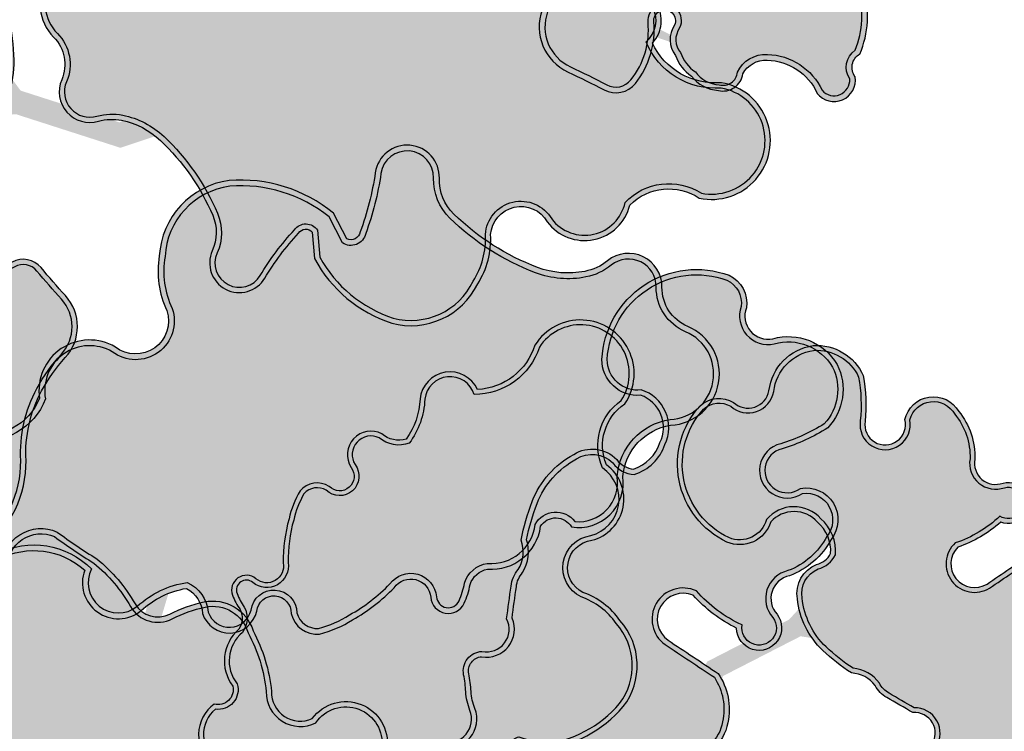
# Model space of a CAD drawing. Header units: metres. Extents: x 32353251 to 32353583, y 5707748 to 5708004.
# Tile 13 of 164: x 32353325 to 32353347, y 5707874 to 5707889. Entities that reach past the tile are written whole.
import ezdxf

# ---------------------------------------------------------------- set-up
doc = ezdxf.new("R2010")
doc.units = ezdxf.units.M
doc.header["$LTSCALE"] = 0.75
doc.layers.get('0').update_dxf_attribs({"linetype": 'CONTINUOUS'})
doc.layers.add('10414943$0$ST-Mischfläche-Sol', color=7, linetype='CONTINUOUS', lineweight=0, true_color=0x636466)
for name, color, linetype, transparency in [('10414944$0$PF-Krone', 33, 'CONTINUOUS', 0.7), ('10414944$0$PF-Krone_SOL', 70, 'CONTINUOUS', 0.7), ('10414944$0$ST-Baum', 7, 'CONTINUOUS', 0.7)]:
    doc.layers.add(name, color=color, linetype=linetype, transparency=transparency)
doc.layers.add('10414944$0$PF-Stamm', color=7, linetype='CONTINUOUS', true_color=0x5f5144, transparency=0.7)

# ---------------------------------------------------------------- blocks, each defined once
blk = doc.blocks.new('10414943')
at = {"layer": '10414943$0$ST-Mischfläche-Sol'}
h = blk.add_hatch(dxfattribs=at)
h.set_pattern_fill('AR-HBONE', color=256, scale=0.004200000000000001, angle=170)
h.set_pattern_definition([(215, (0, 0), (-0.1047920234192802, -0.594305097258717), [1.28016, -0.42672]), (305, (-0.3495483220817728, -0.2447563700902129), (-0.1047920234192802, -0.594305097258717), [1.28016, -0.42672])])
edge = h.paths.add_edge_path()
edge.add_line((32353333.40662897, 5707899.309915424), (32353335.23953668, 5707908.86230714))
edge.add_line((32353335.23953668, 5707908.86230714), (32353407.15213483, 5707895.033517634))
edge.add_line((32353407.15213483, 5707895.033517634), (32353413.70600617, 5707897.337334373))
edge.add_line((32353413.70600617, 5707897.337334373), (32353481.81771595, 5707884.239451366))
edge.add_line((32353481.81771595, 5707884.239451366), (32353497.17578959, 5707881.286091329))
edge.add_line((32353497.17578959, 5707881.286091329), (32353499.70410517, 5707880.188862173))
edge.add_line((32353499.70410517, 5707880.188862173), (32353502.93879142, 5707877.835765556))
edge.add_line((32353502.93879142, 5707877.835765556), (32353505.46710699, 5707876.738536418))
edge.add_line((32353505.46710699, 5707876.738536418), (32353517.00528605, 5707874.519743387))
edge.add_line((32353517.00528605, 5707874.519743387), (32353517.64528354, 5707870.615040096))
edge.add_line((32353517.64528354, 5707870.615040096), (32353516.66317853, 5707870.803281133))
edge.add_line((32353516.66317853, 5707870.803281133), (32353515.43959015, 5707864.419483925))
edge.add_line((32353515.43959015, 5707864.419483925), (32353479.3370171, 5707871.339302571))
edge.add_line((32353479.3370171, 5707871.339302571), (32353468.35948901, 5707873.443239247))
edge.add_line((32353468.35948901, 5707873.443239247), (32353468.77868284, 5707869.425097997))
edge.add_arc((32353471.76248924, 5707869.736384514), 2.999999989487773, 185.9558547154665, 259.1498142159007)
edge.add_line((32353471.19776434, 5707866.790016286), (32353499.61213671, 5707861.343886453))
edge.add_line((32353499.61213671, 5707861.343886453), (32353497.73579177, 5707858.394363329))
edge.add_line((32353497.73579177, 5707858.394363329), (32353462.93906161, 5707865.063787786))
edge.add_arc((32353461.80961179, 5707859.171051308), 6.000000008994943, 79.14981411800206, 96.13718403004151)
edge.add_line((32353461.16815564, 5707865.136663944), (32353452.41027603, 5707864.194967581))
edge.add_arc((32353451.76881989, 5707870.160580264), 6.000000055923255, 259.1148991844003, 276.1371839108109, ccw=False)
edge.add_line((32353450.63577935, 5707864.268533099), (32353424.34096185, 5707869.325025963))
edge.add_arc((32353425.47400239, 5707875.217073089), 6.000000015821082, 242.0482743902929, 259.11489914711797, ccw=False)
edge.add_line((32353422.66163756, 5707869.917016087), (32353415.00045884, 5707873.982260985))
edge.add_arc((32353412.18809399, 5707868.682203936), 6.000000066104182, 62.04827444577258, 79.14966234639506)
edge.add_line((32353413.31755943, 5707874.57493748), (32353366.06709948, 5707883.631474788))
edge.add_line((32353366.06709948, 5707883.631474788), (32353365.05980216, 5707886.869526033))
edge.add_line((32353365.05980216, 5707886.869526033), (32353331.24648768, 5707893.372754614))
edge.add_line((32353331.24648768, 5707893.372754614), (32353331.86067788, 5707896.566215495))
edge.add_line((32353331.86067788, 5707896.566215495), (32353338.35621561, 5707895.320690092))
edge.add_line((32353338.35621561, 5707895.320690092), (32353340.49133033, 5707897.947528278))
edge.add_line((32353340.49133033, 5707897.947528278), (32353344.41330834, 5707897.200255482))
edge.add_line((32353344.41330834, 5707897.200255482), (32353345.42794297, 5707893.960800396))
edge.add_line((32353345.42794297, 5707893.960800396), (32353351.00902221, 5707892.887558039))
edge.add_line((32353351.00902221, 5707892.887558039), (32353351.57440783, 5707895.827681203))
edge.add_line((32353351.57440783, 5707895.827681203), (32353371.21685639, 5707892.062795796))
edge.add_line((32353371.21685639, 5707892.062795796), (32353370.64816001, 5707889.105456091))
edge.add_line((32353370.64816001, 5707889.105456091), (32353371.65443974, 5707885.869704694))
edge.add_line((32353371.65443974, 5707885.869704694), (32353406.65189732, 5707879.161711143))
edge.add_arc((32353407.21642529, 5707882.109643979), 3.001499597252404, 259.1591284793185, 333.4809509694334)
edge.add_line((32353409.90212501, 5707880.769488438), (32353411.74908589, 5707884.293947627))
edge.add_line((32353411.74908589, 5707884.293947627), (32353333.40662897, 5707899.309915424))
blk = doc.blocks.new('10414944$0$PF-BAUM_12')
at = {"layer": '10414944$0$PF-Krone_SOL', "transparency": 33554457}
h = blk.add_hatch(color=256, dxfattribs=at)
h.dxf.hatch_style = 1
h.set_gradient(color1=(88, 186, 72), color2=(175, 217, 170), tint=1, name='INVSPHERICAL')
edge = h.paths.add_edge_path()
edge.add_arc((-1.275830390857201, 1.399382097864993), 0.5409778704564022, 250.2469540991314, 303.4279495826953)
edge.add_arc((-0.5984433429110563, 0.4187938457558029), 0.6510505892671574, 94.36910483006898, 125.6408546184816, ccw=False)
edge.add_arc((-0.587127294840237, 0.2706846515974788), 0.7995914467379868, 79.90603873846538, 94.36910483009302, ccw=False)
edge.add_arc((-0.4073649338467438, 1.280481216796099), 0.2260808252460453, 259.9060387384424, 345.036763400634)
edge.add_arc((3.355624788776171, 0.2747785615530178), 3.668983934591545, 162.1844054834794, 165.0367634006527, ccw=False)
edge.add_arc((-0.2456361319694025, 1.432098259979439), 0.1136697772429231, 342.1844054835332, 421.4180956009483)
edge.add_arc((-0.3771698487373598, 1.19066696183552), 0.3886064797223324, 61.41809560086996, 105.4179101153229)
edge.add_arc((-0.4936066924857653, 1.612872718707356), 0.04936068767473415, 76.8677145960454, 285.41791011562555, ccw=False)
edge.add_arc((-0.4341673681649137, 1.767018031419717), 0.1165230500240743, 245.5522695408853, 317.881899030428)
edge.add_arc((-0.4413423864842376, 1.854276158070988), 0.1900562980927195, 299.5067279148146, 335.7073154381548)
edge.add_arc((-0.3904004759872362, 1.888891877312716), 0.1663692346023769, 317.3095623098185, 366.5168461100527)
edge.add_arc((-0.3153293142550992, 1.913845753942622), 0.09042715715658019, 356.149970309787, 452.3298293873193)
edge.add_arc((-0.2836797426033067, 2.114347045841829), 0.115674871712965, 186.3954916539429, 252.218544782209, ccw=False)
edge.add_arc((-0.1459217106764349, 2.139917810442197), 0.2556222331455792, 124.29676579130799, 188.6524407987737, ccw=False)
edge.add_arc((-0.3624160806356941, 2.415849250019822), 0.09717537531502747, 318.212910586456, 468.939619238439)
edge.add_arc((-0.4454785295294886, 2.554862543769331), 0.06980565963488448, 219.6884793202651, 317.5680266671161, ccw=False)
edge.add_arc((-0.5986654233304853, 2.082493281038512), 0.439202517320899, 76.91022463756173, 116.5449462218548)
edge.add_arc((-1.495104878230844, 4.557210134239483), 2.19639944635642, 281.76109639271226, 288.5889336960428, ccw=False)
edge.add_arc((-1.011380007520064, 0.8577594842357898), 1.549581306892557, 91.33232178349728, 98.00209096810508)
edge.add_arc((-1.110200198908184, 1.690989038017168), 0.7109395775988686, 99.46380088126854, 131.7621549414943)
edge.add_arc((-1.477296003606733, 2.155428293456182), 0.1251505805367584, 148.2467478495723, 256.0758048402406)
edge.add_arc((-1.523772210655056, 1.967966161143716), 0.06798690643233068, -114.95558517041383, 76.07580484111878, ccw=False)
edge.add_arc((-1.636922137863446, 1.724823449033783), 0.2001945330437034, 65.04441483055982, 122.1083113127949)
edge.add_arc((-1.789896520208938, 1.968606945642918), 0.08761018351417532, 221.6313549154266, 302.10831131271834, ccw=False)
edge.add_arc((-1.960268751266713, 1.817176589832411), 0.1403324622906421, 41.63135491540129, 166.8647619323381)
edge.add_arc((-2.344888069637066, 1.951900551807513), 0.2684363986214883, 321.9494812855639, 337.47522959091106, ccw=False)
edge.add_line((-2.1335031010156, 1.78644815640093), (-2.24070044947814, 1.672145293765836))
edge.add_arc((-2.050168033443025, 1.55746642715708), 0.2223822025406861, 148.9568377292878, 261.8330409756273)
edge.add_arc((-2.014945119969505, 1.023902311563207), 0.3204793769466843, 78.77175414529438, 102.03339601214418, ccw=False)
edge.add_arc((0.8411733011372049, 15.41112581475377), 14.34749978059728, 258.7717541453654, 259.659480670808)
edge.add_arc((-1.756767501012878, 1.172825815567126), 0.1258717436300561, 30.356045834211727, 79.65948067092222, ccw=False)
edge.add_arc((-1.887098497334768, 1.096495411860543), 0.2769098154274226, -0.4934409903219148, 30.356045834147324, ccw=False)
edge.add_arc((-1.360198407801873, 1.091957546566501), 0.2500098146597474, 179.5065590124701, 221.3188039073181)
edge.add_line((-1.547967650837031, 0.9268890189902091), (-1.458662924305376, 0.8902364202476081))
edge = h.paths.add_edge_path()
edge.add_arc((-2.059481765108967, -1.084874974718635), 0.2169261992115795, 117.743017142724, 251.4279173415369, ccw=False)
edge.add_arc((-2.253533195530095, -0.7960594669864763), 0.1343037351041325, 313.8670810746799, 413.8728587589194)
edge.add_arc((-1.138115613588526, 0.5381594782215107), 1.605061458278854, 221.5239991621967, 229.7889853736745, ccw=False)
edge.add_arc((-2.284347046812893, -0.4136953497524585), 0.1251460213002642, 108.7980098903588, 243.7028881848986, ccw=False)
edge.add_arc((-2.265693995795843, -0.1709504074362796), 0.1375594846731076, 244.6114760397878, 299.8242441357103)
edge.add_arc((-2.492195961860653, 0.2241565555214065), 0.5929852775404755, 299.8242441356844, 314.8751988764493)
edge.add_arc((-2.363394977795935, 0.09479323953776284), 0.4104351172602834, 314.8751988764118, 336.5606790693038)
edge.add_arc((-2.060380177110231, -0.1191084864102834), 0.08929884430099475, 34.5470326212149, 142.2333231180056)
edge.add_arc((-2.250865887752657, -0.01744387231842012), 0.1287676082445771, 205.9400492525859, 338.60503773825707, ccw=False)
edge.add_arc((-1.108164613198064, 0.8263883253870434), 1.547287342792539, 211.5442282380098, 215.5748454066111, ccw=False)
edge.add_arc((-2.164689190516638, 0.135857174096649), 0.2878534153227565, 123.29343593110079, 204.4063149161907, ccw=False)
edge.add_arc((-2.467457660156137, 0.6266363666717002), 0.2890336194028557, 300.0552099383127, 335.4000582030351)
edge.add_arc((-2.130212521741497, 0.4722339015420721), 0.0818766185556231, 58.400233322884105, 155.4000582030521, ccw=False)
edge.add_arc((-2.045506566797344, 0.6099227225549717), 0.07978138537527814, 238.4002333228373, 306.4203699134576)
edge.add_arc((-2.216338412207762, 0.8414610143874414), 0.3675199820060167, 306.4203699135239, 341.4929146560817)
edge.add_arc((-1.788351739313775, 0.6981998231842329), 0.0838073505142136, 72.42881272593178, 161.4929146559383, ccw=False)
edge.add_arc((-1.597036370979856, 1.302356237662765), 0.5499169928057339, 252.4288127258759, 281.6379014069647)
edge.add_arc((-1.383265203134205, 0.6006349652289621), 0.1928224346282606, 8.247918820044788, 122.2309709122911, ccw=False)
edge.add_arc((1.431251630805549, 0.4423670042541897), 2.630268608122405, 175.9464692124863, 181.0703957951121)
edge.add_arc((-2.00401799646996, 0.487025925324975), 0.8109027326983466, 332.6061259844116, 353.35791097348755, ccw=False)
edge.add_arc((-1.169561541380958, 0.05459796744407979), 0.1289438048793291, 152.6061259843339, 239.8128226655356)
edge.add_arc((-1.570920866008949, -0.6353615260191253), 0.6692625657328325, 44.463168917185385, 59.81282266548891, ccw=False)
edge.add_arc((-1.241688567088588, -0.3122416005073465), 0.207959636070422, -40.16628795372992, 44.46316891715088, ccw=False)
edge.add_arc((-1.796536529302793, -0.0424845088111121), 0.8201163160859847, 308.5292996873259, 330.4961341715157, ccw=False)
edge.add_arc((-1.213439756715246, -0.8062843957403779), 0.1419798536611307, 120.5815233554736, 237.1739812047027)
edge.add_arc((-1.303262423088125, -1.129719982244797), 0.2045314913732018, -64.49100201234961, 86.39601769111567, ccw=False)
edge.add_arc((-1.343038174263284, -1.111542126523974), 0.2397159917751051, 240.4754072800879, 302.2335774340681, ccw=False)
edge.add_arc((-1.212496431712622, -0.7917876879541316), 0.5839379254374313, 226.3664527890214, 244.7951840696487, ccw=False)
edge.add_arc((-0.7205358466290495, -0.1507537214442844), 1.390051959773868, 222.9429445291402, 229.9249013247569, ccw=False)
edge.add_arc((-1.793739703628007, -1.149493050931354), 0.07597900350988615, 42.91905236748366, 173.4992252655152)
edge.add_arc((-2.057999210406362, -1.113256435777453), 0.1907810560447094, 248.2895516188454, 351.67143994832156, ccw=False)
edge = h.paths.add_edge_path()
edge.add_arc((1.205929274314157, -0.03808187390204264), 0.6648786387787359, 150.7733560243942, 194.5557528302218)
edge.add_arc((0.9110323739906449, -0.09418379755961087), 0.3658840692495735, 197.6598679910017, 276.7526309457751)
edge.add_arc((0.952501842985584, -0.04416556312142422), 0.413367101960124, 270.2151576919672, 305.5241216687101)
edge.add_arc((1.263719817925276, -0.5120154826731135), 0.1493904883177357, -27.722531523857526, 118.39088184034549, ccw=False)
edge.add_arc((1.610601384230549, -0.6627295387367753), 0.2294921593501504, 159.2734788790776, 288.7974055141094)
edge.add_arc((1.626703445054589, -1.144600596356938), 0.2708678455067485, -1.0830160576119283, 77.66915394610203, ccw=False)
edge.add_arc((2.168692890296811, -1.047722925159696), 0.2897181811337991, 200.6131926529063, 382.9337083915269)
edge.add_arc((2.707215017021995, -0.7256574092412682), 0.3428939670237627, 147.8226503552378, 217.5909619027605, ccw=False)
edge.add_arc((2.446820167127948, -0.3829052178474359), 0.16290167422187, 259.4479773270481, 409.1515361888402)
edge.add_arc((2.798913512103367, 0.06172643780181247), 0.4044681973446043, 199.717331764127, 232.6211177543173, ccw=False)
edge.add_arc((2.5485255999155, -0.1163427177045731), 0.1368451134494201, 103.25926930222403, 162.2981442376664, ccw=False)
edge.add_arc((2.458370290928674, 0.1298676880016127), 0.1273804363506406, 297.4751888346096, 447.5020763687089)
edge.add_arc((2.459664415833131, 0.3352758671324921), 0.07826466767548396, 98.81568539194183, 273.1183725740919, ccw=False)
edge.add_arc((2.400049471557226, 0.524655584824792), 0.1217398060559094, 293.0270260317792, 374.9290756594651)
edge.add_arc((2.024496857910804, 0.3265849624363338), 0.543938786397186, 24.94830871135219, 42.11834572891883)
edge.add_arc((1.777536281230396, 0.1571253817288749), 0.8417226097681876, 39.39936629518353, 55.74996385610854)
edge.add_arc((2.28871862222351, 0.9353909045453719), 0.09061071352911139, 104.71311163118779, 245.5829301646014, ccw=False)
edge.add_arc((2.245471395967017, 1.100085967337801), 0.0796678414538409, 284.7131116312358, 435.2868883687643)
edge.add_arc((2.178622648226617, 0.8455110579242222), 0.3428733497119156, 75.2868883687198, 90.15444429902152)
edge.add_arc((2.192026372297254, 1.29077250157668), 0.1033869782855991, 200.5438286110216, 262.03398358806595, ccw=False)
edge.add_arc((1.870840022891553, 1.232273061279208), 0.2254717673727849, 5.655231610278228, 92.28552345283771)
edge.add_arc((1.892300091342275, 1.532989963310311), 0.08133979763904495, 129.4673444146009, 248.01420052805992, ccw=False)
edge.add_arc((1.637745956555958, 1.592450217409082), 0.2028788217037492, 0.9413307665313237, 108.0270818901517)
edge.add_arc((1.551550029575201, 2.041084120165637), 0.2567838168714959, 198.8037610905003, 275.2310876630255, ccw=False)
edge.add_arc((1.081010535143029, 1.905345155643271), 0.2335470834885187, 13.10922937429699, 167.2287665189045)
edge.add_arc((0.667106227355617, 1.999163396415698), 0.1908567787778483, 279.3002843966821, 347.2287665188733, ccw=False)
edge.add_arc((0.7224061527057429, 1.661477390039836), 0.1513272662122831, 99.30028439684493, 228.8091673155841)
edge.add_arc((0.4651874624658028, 1.367563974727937), 0.2392448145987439, 21.174439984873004, 48.80916731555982, ccw=False)
edge.add_arc((0.3242069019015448, 1.312953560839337), 0.3904328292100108, -10.785665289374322, 21.17443998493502, ccw=False)
edge.add_arc((-0.3793027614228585, 1.446972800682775), 1.106594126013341, 325.74486024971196, 349.2143347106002, ccw=False)
edge.add_arc((0.3557932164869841, 0.9463672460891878), 0.217228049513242, 278.26632049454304, 325.74486024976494, ccw=False)
edge.add_arc((0.4080198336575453, 0.5868876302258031), 0.1460255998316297, 98.26632049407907, 271.6730814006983)
edge.add_arc((0.4513693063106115, -0.8972217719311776), 1.338716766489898, 79.76747323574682, 91.6730814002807, ccw=False)
edge.add_arc((0.6891909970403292, 0.3778839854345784), 0.04231861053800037, -16.432465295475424, 90.01007423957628, ccw=False)
edge.add_line((0.7297810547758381, 0.3659126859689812), (0.6256929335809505, 0.2865554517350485))
edge = h.paths.add_edge_path()
edge.add_arc((-1.555223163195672, -2.256860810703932), 0.1724464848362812, 12.61889715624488, 77.74548789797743)
edge.add_arc((-1.497699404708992, -1.992023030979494), 0.0985664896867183, 164.1816184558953, 257.7454878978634, ccw=False)
edge.add_arc((-1.721456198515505, -1.839061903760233), 0.1803346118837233, 315.6357971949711, 396.2246867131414)
edge.add_arc((-1.472164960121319, -1.696410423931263), 0.1099059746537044, 56.01674859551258, 199.1656324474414, ccw=False)
edge.add_arc((-1.356177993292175, -1.537461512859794), 0.08703497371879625, 231.184356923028, 306.6089972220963)
edge.add_arc((-1.496832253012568, -1.247567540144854), 0.4080502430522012, 298.157499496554, 320.4217660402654)
edge.add_arc((-1.11798689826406, -1.560733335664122), 0.08347454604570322, 20.653440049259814, 140.4217660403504, ccw=False)
edge.add_arc((-0.9321149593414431, -1.490670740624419), 0.1151636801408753, 200.653440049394, 324.1571524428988)
edge.add_arc((-0.5981400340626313, -1.731920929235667), 0.2968325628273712, 125.84330849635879, 144.1571524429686, ccw=False)
edge.add_arc((-1.130664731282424, -0.9947323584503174), 0.6125790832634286, 305.8433084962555, 313.7682870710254)
edge.add_arc((-0.6401686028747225, -1.506784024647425), 0.09649309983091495, 35.28302061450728, 133.7682870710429, ccw=False)
edge.add_arc((-0.4572847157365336, -1.411362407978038), 0.1114227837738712, 200.8652948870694, 329.8016618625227)
edge.add_arc((5.964283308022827, -14.91256498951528), 14.85870977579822, 114.5641547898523, 115.1946115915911, ccw=False)
edge.add_arc((-0.1457535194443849, -1.53409145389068), 0.1510899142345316, 81.99943588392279, 116.2838084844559, ccw=False)
edge.add_arc((-0.129520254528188, -1.215296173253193), 0.1692439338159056, 271.623806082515, 322.4572965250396)
edge.add_arc((0.4219089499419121, -2.358237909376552), 1.120399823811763, 101.73913672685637, 111.8636470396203, ccw=False)
edge.add_arc((0.2816683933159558, -1.70446625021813), 0.4517900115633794, 61.04925684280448, 101.19463553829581, ccw=False)
edge.add_arc((0.4292618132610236, -1.46198264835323), 0.1685760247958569, -13.329732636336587, 65.05412811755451, ccw=False)
edge.add_arc((0.7010017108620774, -1.543810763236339), 0.1159577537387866, 158.2536660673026, 207.0243362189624)
edge.add_arc((0.7266853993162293, -1.435719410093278), 0.2061208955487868, 231.262642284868, 284.3776458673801)
edge.add_arc((0.7593609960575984, -1.468039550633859), 0.1683652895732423, 276.3106959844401, 373.1888080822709)
edge.add_arc((1.062288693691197, -1.322645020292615), 0.175404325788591, 121.90959285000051, 217.5827224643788, ccw=False)
edge.add_arc((1.200896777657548, -1.578616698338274), 0.4662936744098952, 12.496320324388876, 119.7416173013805, ccw=False)
edge.add_arc((1.506231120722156, -1.497401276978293), 0.1511990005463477, -66.22516994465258, 7.478724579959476, ccw=False)
edge.add_arc((1.590651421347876, -1.74789974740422), 0.114559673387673, 101.819637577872, 224.4343109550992)
edge.add_arc((1.323807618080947, -2.03664429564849), 0.2788018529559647, -26.98815304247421, 48.416980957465, ccw=False)
edge.add_arc((1.336519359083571, -2.02291467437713), 0.2742964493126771, 258.990857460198, 329.2485978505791, ccw=False)
edge.add_arc((1.66179977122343, -1.475713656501), 0.899565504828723, 229.3858036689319, 245.17635397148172, ccw=False)
edge.add_arc((0.9994391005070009, -2.236995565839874), 0.1097420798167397, 45.60372013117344, 249.2447767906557)
edge.add_arc((0.8450705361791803, -2.446470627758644), 0.1573317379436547, -95.43504692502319, 42.77878194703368, ccw=False)
edge.add_arc((0.8006672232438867, -2.220340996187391), 0.3838892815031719, 232.7999714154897, 274.407434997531, ccw=False)
edge.add_arc((0.4866273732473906, -2.606367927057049), 0.1146907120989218, 44.40200116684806, 165.1103036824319)
edge.add_arc((0.2716337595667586, -2.538690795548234), 0.1109403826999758, 123.3851654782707, 339.8556773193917, ccw=False)
edge.add_arc((0.9022259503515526, -2.367494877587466), 0.6960862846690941, 164.2603500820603, 186.4803302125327, ccw=False)
edge.add_arc((0.1063747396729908, -2.200784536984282), 0.1277932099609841, 9.965197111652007, 176.719202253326)
edge.add_arc((-48.31590581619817, -1.449866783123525), 48.30042117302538, 358.76612727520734, 359.11787380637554, ccw=False)
edge.add_arc((-0.3151971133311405, -2.36688031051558), 0.3136623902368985, 290.4728574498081, 336.89978386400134, ccw=False)
edge.add_arc((-0.2908299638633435, -2.456150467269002), 0.221667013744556, 213.8839286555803, 292.643387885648, ccw=False)
edge.add_arc((-0.5921851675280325, -2.559347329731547), 0.1190918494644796, 350.1440179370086, 508.4433663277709)
edge.add_arc((-0.7458082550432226, -2.355904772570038), 0.1504419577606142, 180.1485714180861, 290.27907681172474, ccw=False)
edge.add_arc((-1.124075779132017, -2.47034283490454), 0.254777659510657, 26.59218980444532, 75.66559330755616)
edge.add_arc((-1.166043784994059, -2.634577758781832), 0.4242899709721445, 75.66559330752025, 104.334406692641)
edge.add_arc((-1.321724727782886, -2.025345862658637), 0.2045184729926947, 251.4046212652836, 284.3344066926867, ccw=False)
at = {"layer": '10414944$0$PF-Krone'}
for points in [[(-1.458662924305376, 0.8902364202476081, 0.236302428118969), (-0.9778122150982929, 0.9478932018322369, -0.1373019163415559), (-0.6480412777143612, 1.067952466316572, -0.0631909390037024), (-0.4469885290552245, 1.057899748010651, 0.3895355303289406), (-0.1889501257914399, 1.222107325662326, -0.0124464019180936), (-0.1374172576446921, 1.397320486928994, 0.3601882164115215), (-0.1912548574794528, 1.53191556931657, 0.1943794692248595), (-0.4804837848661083, 1.565288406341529, -1.286294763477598), (-0.4823919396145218, 1.660942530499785, 0.3265105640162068), (-0.3477347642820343, 1.688870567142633, 0.1592817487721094), (-0.2681144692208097, 1.776087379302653, 0.2180685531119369), (-0.2251062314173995, 1.907774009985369, 0.4461693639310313), (-0.3190053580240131, 2.00419816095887, -0.2953738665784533), (-0.3986347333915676, 2.101461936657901, -0.2884256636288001), (-0.2899595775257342, 2.351095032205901, 0.7723771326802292), (-0.3939564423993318, 2.507763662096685, -0.4550916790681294), (-0.4991959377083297, 2.510283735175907, 0.174684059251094), (-0.7949449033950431, 2.475396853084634, -0.029800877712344)], [(-2.1335031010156, 1.78644815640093, 2.948877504e-07), (-2.24070044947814, 1.672145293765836, 0.5366234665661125)], [(-1.449331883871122, 0.914521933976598, 0.2357563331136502), (-0.9925507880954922, 0.9693299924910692, -0.1371087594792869), (-0.650022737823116, 1.093886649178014, -0.0631909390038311), (-0.4424299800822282, 1.08350692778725, 0.3895355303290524), (-0.2140779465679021, 1.228823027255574, -0.0124464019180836), (-0.1621797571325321, 1.40527829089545, 0.3601882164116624), (-0.2036983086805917, 1.509075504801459, 0.1943794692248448), (-0.4735688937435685, 1.540214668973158, -1.313113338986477), (-0.4735688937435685, 1.685530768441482, 0.3457340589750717), (-0.3643422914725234, 1.709423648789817, 0.1727136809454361), (-0.2901245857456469, 1.790680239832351, 0.2305288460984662), (-0.2512488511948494, 1.907265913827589, 0.4756150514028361), (-0.3219321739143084, 1.977923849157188, -0.3044362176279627), (-0.4244230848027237, 2.098042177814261, -0.2845846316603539), (-0.3074946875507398, 2.370592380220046, 0.7260163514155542), (-0.3801521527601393, 2.484769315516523, -0.4020089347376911), (-0.5127773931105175, 2.486660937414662, 0.1708811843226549), (-0.7849081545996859, 2.45133185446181, -0.030277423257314)], [(-2.113755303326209, 1.769482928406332, 2.948877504e-07), (-2.219780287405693, 1.656430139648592, 0.525075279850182)], [(-2.322699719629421, 0.3764652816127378, 0.1554554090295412), (-2.20465773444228, 0.5063174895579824, -0.4504662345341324), (-2.087310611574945, 0.541970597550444, 0.3058267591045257), (-1.998139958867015, 0.5457240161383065, 0.1542387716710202), (-1.86782494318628, 0.72480211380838, -0.4094373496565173), (-1.763051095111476, 0.7780969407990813, 0.1281432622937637), (-1.48610388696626, 0.7637444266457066, -0.5428599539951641), (-1.192437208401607, 0.6282966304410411, 0.0223610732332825), (-1.198557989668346, 0.3932313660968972, -0.0907950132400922), (-1.284046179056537, 0.1139256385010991, 0.4000053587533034), (-1.234397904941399, -0.05685942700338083, -0.06707582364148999), (-1.093267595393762, -0.1665761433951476, -0.3870185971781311), (-1.082770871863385, -0.4463772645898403, -0.0961429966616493), (-1.285673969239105, -0.6840530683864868, 0.5576932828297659), (-1.29040559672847, -0.9255929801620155, -0.7734945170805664), (-1.215180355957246, -1.314313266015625, -0.2761885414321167)], [(-2.309008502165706, 0.3543383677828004, 0.1548309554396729), (-2.181008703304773, 0.4954901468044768, -0.4504662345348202), (-2.100939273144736, 0.519817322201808, 0.3058267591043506), (-1.982697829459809, 0.5247944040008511, 0.1542387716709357), (-1.843160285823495, 0.7165460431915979, -0.4094373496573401), (-1.770903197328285, 0.7533007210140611, 0.1303299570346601), (-1.476008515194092, 0.7392897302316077, -0.5463726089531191), (-1.218586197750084, 0.6272299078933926, 0.0219199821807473), (-1.22459572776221, 0.3945170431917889, -0.0902379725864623), (-1.307139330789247, 0.1258928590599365, 0.4000053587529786), (-1.247476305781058, -0.07934194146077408, -0.0670758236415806), (-1.111830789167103, -0.1847947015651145, -0.3907620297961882), (-1.104185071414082, -0.4313992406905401, -0.0963887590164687), (-1.30053448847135, -0.6626354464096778, 0.5682633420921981), (-1.298295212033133, -0.9512673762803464, -0.7910607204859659), (-1.227756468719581, -1.291487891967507, -0.2793394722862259)], [(-1.039877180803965, -1.531290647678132, 0.5979171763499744), (-0.8387602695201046, -1.558106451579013, -0.0800797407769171), (-0.7719564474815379, -1.491302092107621, 0.0345930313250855), (-0.70691708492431, -1.437102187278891, -0.458285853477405), (-0.5614004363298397, -1.4510480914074, 0.6305648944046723), (-0.3609831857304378, -1.467407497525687, -0.0027508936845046), (-0.2126588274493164, -1.398622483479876, -0.1507197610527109), (-0.1247243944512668, -1.384472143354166, 0.2255132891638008), (0.004673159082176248, -1.31842539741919, -0.0442052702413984), (0.1939567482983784, -1.26127229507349, -0.17698111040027), (0.5003607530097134, -1.309133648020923, -0.356004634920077), (0.5932962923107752, -1.500848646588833, 0.2160736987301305), (0.5977049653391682, -1.596498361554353, 0.2359984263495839), (0.7778676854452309, -1.635384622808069, 0.4498275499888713), (0.9232853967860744, -1.429625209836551, -0.443520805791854), (0.9695733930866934, -1.1737472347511, -0.5053844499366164), (1.656143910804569, -1.477721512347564, -0.3331592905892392), (1.567185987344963, -1.635769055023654, 0.5926633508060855), (1.508849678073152, -1.828101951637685, -0.3414268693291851), (1.572248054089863, -2.163166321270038, -0.3165356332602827), (1.284138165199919, -2.292163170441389, -0.069008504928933), (1.076216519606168, -2.158582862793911, 1.230950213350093), (0.9605491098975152, -2.339615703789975, -0.6886555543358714), (0.8301685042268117, -2.603095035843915, -0.1835680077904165), (0.5685679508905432, -2.526120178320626, 0.5814783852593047), (0.3757877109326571, -2.576897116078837, -1.382341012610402), (0.21058719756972, -2.446056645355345, -0.0972578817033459), (0.2322399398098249, -2.178669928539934, 0.8906075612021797), (-0.02120902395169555, -2.193471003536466, -0.0015347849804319), (-0.02668416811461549, -2.489942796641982, -0.2053929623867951), (-0.2054894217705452, -2.660731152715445, -0.357852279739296), (-0.474850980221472, -2.579732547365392, 0.8265324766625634)], [(-1.06421532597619, -1.540464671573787, 0.597917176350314), (-0.8176760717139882, -1.573336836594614, -0.0800797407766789), (-0.7567258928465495, -1.512386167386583, 0.0345930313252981), (-0.6889249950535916, -1.455884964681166, -0.4460569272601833), (-0.5843328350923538, -1.463769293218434, 0.599943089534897), (-0.3429985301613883, -1.48769309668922, -0.0026290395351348), (-0.2014746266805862, -1.422108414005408, -0.1555896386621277), (-0.1263578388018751, -1.410524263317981, 0.2187646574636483), (0.0206808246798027, -1.340050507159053, -0.0426197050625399), (0.1991265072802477, -1.28676342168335, -0.1774726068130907), (0.4885873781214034, -1.332346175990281, -0.3543214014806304), (0.5683774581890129, -1.493159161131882, 0.2227057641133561), (0.5772181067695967, -1.613326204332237, 0.2401277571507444), (0.7825593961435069, -1.661025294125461, 0.4563453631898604), (0.9471374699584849, -1.417823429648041, -0.4529994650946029), (0.9829150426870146, -1.196080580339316, -0.5041860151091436), (1.630494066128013, -1.482200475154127, -0.3252825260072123), (1.558938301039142, -1.610954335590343, 0.5878249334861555), (1.490960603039, -1.847003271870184, -0.3414060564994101), (1.549457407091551, -2.150600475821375, -0.3121639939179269), (1.292148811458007, -2.267204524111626, -0.0678541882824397), (1.09376060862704, -2.139363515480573, 1.196239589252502), (0.9451168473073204, -2.361404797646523, -0.6793377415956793), (0.8304648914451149, -2.576977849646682, -0.1839465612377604), (0.5857126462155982, -2.506474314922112, 0.5734848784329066), (0.3510000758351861, -2.56892648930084, -1.514782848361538), (0.2386263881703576, -2.460436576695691, -0.1059454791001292), (0.2588140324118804, -2.1803488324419, 0.9106962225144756), (-0.04720771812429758, -2.19255139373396, -0.0015108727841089), (-0.05257756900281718, -2.484247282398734, -0.2013899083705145), (-0.2150528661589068, -2.636537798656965, -0.3448161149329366), (-0.447731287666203, -2.573042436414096, 0.767088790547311)]]:
    blk.add_lwpolyline(points, format="xyb", dxfattribs=at)
for points in [[(0.6256929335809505, 0.2865554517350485, 0.1933951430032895), (0.5623908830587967, -0.2051804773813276, 0.3594936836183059), (0.9540541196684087, -0.4575297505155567, 0.1552950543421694), (1.192686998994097, -0.3805930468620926, -0.7407271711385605), (1.3959618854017, -0.5815104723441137, 0.6341537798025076), (1.684548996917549, -0.8799814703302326, -0.3578164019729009), (1.897522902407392, -1.149720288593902, 1.020458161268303), (2.435510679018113, -0.9348296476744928, -0.3141877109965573), (2.416988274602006, -0.5430520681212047, 0.7652739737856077), (2.55336774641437, -0.2596795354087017, -0.1445644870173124), (2.418159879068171, -0.07473305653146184, -0.2634594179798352), (2.517139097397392, 0.01685440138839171, 0.767513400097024), (2.46392193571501, 0.2571270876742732, -0.9514777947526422), (2.447669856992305, 0.4126159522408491, 0.3733976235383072), (2.517680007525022, 0.5560185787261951, 0.0750589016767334), (2.427969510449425, 0.6913852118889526, 0.0714642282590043), (2.251262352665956, 0.8528843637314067, -0.7058787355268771), (2.265705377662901, 1.023030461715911, 0.7713123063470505), (2.265705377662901, 1.17714147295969, 0.0649631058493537), (2.177698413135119, 1.188383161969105, -0.2749303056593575), (2.095214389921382, 1.254491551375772, 0.397090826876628), (1.861848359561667, 1.457565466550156, -0.5689269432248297), (1.840597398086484, 1.595783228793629, 0.5045108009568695), (1.574961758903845, 1.785369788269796, -0.3464145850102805), (1.308471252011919, 1.958315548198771, 0.7962878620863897), (0.8532412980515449, 1.956972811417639, -0.3053894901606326), (0.6979503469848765, 1.810815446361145, 0.634061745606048), (0.6227466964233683, 1.547600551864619, -0.1211670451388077), (0.6882796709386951, 1.453981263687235, -0.1403633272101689), (0.7077423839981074, 1.239889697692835, -0.1027643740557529), (0.5353407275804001, 0.8240941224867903, -0.2101796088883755), (0.387025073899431, 0.7313960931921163, 0.9440570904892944), (0.4122832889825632, 0.4409242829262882, -0.0519947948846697), (0.6891835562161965, 0.4202025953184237, -0.5009948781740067), (0.7297810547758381, 0.3659126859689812)], [(0.6458003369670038, 0.2691786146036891, 0.1909371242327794), (0.5873875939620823, -0.1979556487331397, 0.3601447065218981), (0.9524675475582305, -0.4315228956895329, 0.1572908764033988), (1.178817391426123, -0.3585331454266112, -0.7407515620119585), (1.419770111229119, -0.5921001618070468, 0.643471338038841), (1.682627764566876, -0.853037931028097, -0.3601132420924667), (1.923580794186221, -1.144996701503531, 1.00517388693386), (2.412787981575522, -0.9479245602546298, -0.3257591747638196), (2.405486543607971, -0.5134078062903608, 0.8127912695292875), (2.536915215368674, -0.2798407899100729, -0.1491183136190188), (2.390883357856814, -0.07546930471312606, -0.2723945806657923), (2.507708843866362, 0.04131420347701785, 0.7518353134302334), (2.463899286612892, 0.2310874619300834, -0.9284231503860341), (2.440071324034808, 0.4376929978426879, 0.3586234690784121), (2.493083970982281, 0.5472126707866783, 0.0741969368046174), (2.4082640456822, 0.6743970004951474, 0.0710150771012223), (2.238340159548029, 0.8302132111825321, -0.6982143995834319), (2.259099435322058, 1.04818736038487, 0.7713123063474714), (2.259099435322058, 1.151984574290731, 0.06631508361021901), (2.176062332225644, 1.162364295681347, -0.2867628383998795), (2.069612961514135, 1.248838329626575, 0.4089344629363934), (1.857866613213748, 1.431312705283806, -0.5457838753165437), (1.814057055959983, 1.606487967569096, 0.4897034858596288), (1.580405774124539, 1.759766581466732, -0.3508266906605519), (1.283413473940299, 1.951223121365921, 0.7987006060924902), (0.8786075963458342, 1.951223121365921, -0.305389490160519), (0.7021537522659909, 1.785147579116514, 0.6340617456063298), (0.6398759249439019, 1.567173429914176, -0.1211670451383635), (0.7125333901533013, 1.463376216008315, -0.140363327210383), (0.7332926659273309, 1.235022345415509, -0.1027643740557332), (0.5568388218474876, 0.8094537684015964, -0.2101796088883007), (0.3907646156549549, 0.7056565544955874, 0.9440570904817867), (0.4115238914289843, 0.4669229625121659, -0.0516159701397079), (0.691774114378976, 0.4461635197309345, -0.5326730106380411), (0.7514467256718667, 0.3497238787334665)]]:
    blk.add_lwpolyline(points, format="xyb", close=True, dxfattribs=at)
at = {"layer": '10414944$0$PF-Stamm'}
for points in [[(0.04563796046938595, -0.1010697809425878, 0.2167480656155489, 0.1083740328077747, 0), (-0.7801243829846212, 0.1666490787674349, 0.1083740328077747, 0.06502441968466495, 0), (-0.4990996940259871, 0.66531309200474, 0.06502441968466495, 0.0433496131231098, 0), (-0.5990764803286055, 1.107644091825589, 0.0433496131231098, 0.0433496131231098, 0), (-0.4752625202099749, 1.405143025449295, 0.06502441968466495, 1.976742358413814e-14, 0), (-0.3708803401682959, 1.868965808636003, 0, 0, 0)], [(0.04563796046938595, -0.1010697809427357, 0.2167480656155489, 0.1083740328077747, 0), (0.4579577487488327, 0.2037355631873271, 0.1083740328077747, 0.1083740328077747, 0), (0.635246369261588, 0.4942200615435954, 0.1083740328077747, 0.06502441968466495, 0), (1.062144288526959, 0.8906492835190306, 0.06502441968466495, 0, 0), (0.9168618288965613, 1.581651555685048, 0, 0, 0)], [(-0.5990764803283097, 1.107644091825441, 0.06502441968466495, 0, 0), (-0.9411170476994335, 1.541027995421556, 0, 0, 0)], [(1.073358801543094, 0.8980643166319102, 0.06502441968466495, 0, 0), (1.93821991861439, 1.100220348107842, 0, 0, 0)], [(0.8405478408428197, 0.6848686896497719, 0.06571975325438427, 0.06502441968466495, 0), (0.8407648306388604, 0.6755265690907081, 0.06502441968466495, 0, 0), (1.84986592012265, 0.3936412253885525, 0, 0, 0)], [(1.291467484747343, 0.5526215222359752, 0.04551709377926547, 1.248468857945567e-14, 0), (1.60954243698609, 0.6515425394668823, 0, 0, 0)], [(0.4765872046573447, 0.1999360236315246, 0.1083740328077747, 0.06502441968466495, 0), (1.349579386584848, -0.2157637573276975, 0.06502441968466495, 0, 0), (2.103155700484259, -0.2532561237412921, 0, 0, 0)], [(-0.7801243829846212, 0.1666490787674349, 0.1083740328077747, 0.06502441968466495, 0), (-1.590640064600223, -0.0880399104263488, 0.06502441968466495, 0, 0), (-1.860806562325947, 0.02902439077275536, 0, 0, 0)], [(0.04563796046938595, -0.1010697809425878, 0.2167480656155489, 0.1083740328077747, 0), (0.4457675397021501, -0.7261262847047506, 0.1083740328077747, 0.1083740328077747, 0), (0.379222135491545, -1.20937656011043, 0.1083740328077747, 0.06502441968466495, 0), (0.5138973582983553, -1.72273095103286, 0.06502441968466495, 2.236840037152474e-14, 0), (1.326701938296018, -1.906524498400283, 0, 0, 0)], [(-1.585548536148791, -0.07450252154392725, 0.06502441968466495, 0.06502441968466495, 0), (-1.849138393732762, -0.4466609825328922, 0.06502441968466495, 0, 0), (-1.978642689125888, -0.7430559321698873, 0, 0, 0)], [(1.355109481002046, -0.2292841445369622, 0.06502441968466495, 0, 0), (1.98458972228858, -0.7586984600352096, 0, 0, 0), (1.998481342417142, -0.7574120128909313, 0, 0, 0)], [(0.379222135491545, -1.22838968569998, 0.1083740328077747, 0.06502441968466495, 0), (-0.2688033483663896, -1.876420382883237, 0.06502441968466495, 0, 0), (-1.498308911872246, -1.692626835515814, 0, 0, 0)], [(0.5085500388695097, -1.712404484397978, 0.06502441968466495, 0, 0), (0.2969964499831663, -2.525726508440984, 0, 0, 0)], [(-0.2592968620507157, -1.885926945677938, 0.06502441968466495, 0, 0), (-0.1056086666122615, -2.359670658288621, 0, 0, 0), (-0.2688033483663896, -2.65120525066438, 0, 0, 0)]]:
    blk.add_lwpolyline(points, format="xyseb", dxfattribs=at)
blk = doc.blocks.new('10414944')
at = {"layer": '10414944$0$ST-Baum'}
for p, xscale, yscale, zscale, rotation in [((32353331.27104004, 5707888.435199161), 4.769318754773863, 4.769318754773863, 1.987216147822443, 260), ((32353331.26754968, 5707881.28308404), 4.389404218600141, 4.389404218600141, 1.828918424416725, 57.40868327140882), ((32353338.9807755, 5707872.265056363), 4.004734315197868, 4.004734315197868, 1.668639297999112, 125)]:
    blk.add_blockref('10414944$0$PF-BAUM_12', p, dxfattribs=dict(at, xscale=xscale, yscale=yscale, zscale=zscale, rotation=rotation))

msp = doc.modelspace()

# ---------------------------------------------------------------- block references
for name in ['10414944', '10414943']:
    msp.add_blockref(name, (0, 0))

doc.saveas('drawing.dxf')
